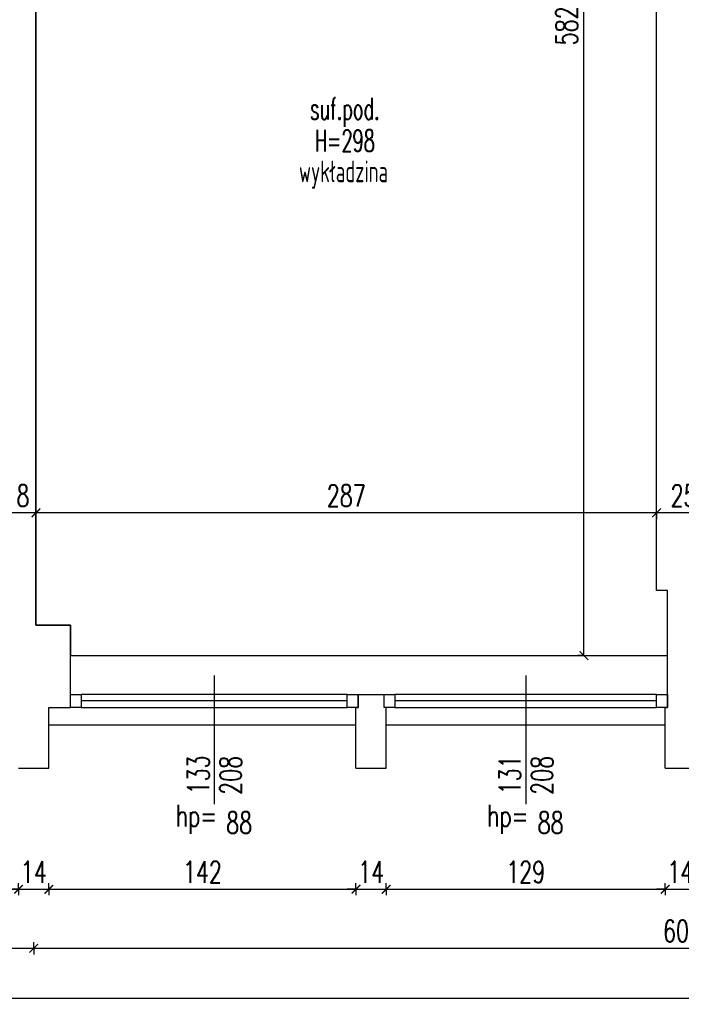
# Model space of a CAD drawing. Extents: x 36663 to 42423, y 7313 to 12123.
# Tile 27 of 54: x 37382 to 37688, y 10368 to 10823. Entities that reach past the tile are written whole.
import ezdxf
from ezdxf.enums import TextEntityAlignment as Align

# ---------------------------------------------------------------- set-up
doc = ezdxf.new("R2010")
doc.units = 0
doc.header["$MEASUREMENT"] = 0
doc.header["$PDMODE"] = 35
doc.header["$PDSIZE"] = 3
for name, color, linetype in [('W_area_1', 5, 'Continuous'), ('W_okna', 1, 'Continuous'), ('W_okna_txt', 1, 'Continuous'), ('W_opisy', 2, 'Continuous'), ('W_posadzka', 4, 'Continuous'), ('W_przekrojowa', 6, 'Continuous'), ('W_rama_okna', 2, 'Continuous'), ('W_szklo', 4, 'Continuous'), ('W_widok', 21, 'Continuous'), ('W_wymiary', 1, 'Continuous')]:
    doc.layers.add(name, color=color, linetype=linetype)
doc.styles.add('c20', font='simplex.shx', dxfattribs={"width": 0.7})
doc.dimstyles.new('c20_50', dxfattribs={"dimscale": 0.5, "dimtxt": 20, "dimasz": 8, "dimexe": 1.25, "dimexo": 0.625, "dimgap": 6, "dimtad": 1, "dimdec": 0, "dimrnd": 1, "dimtxsty": 'c20', "dimblk": 'ARCHTICK', "dimcen": 0, "dimse1": 1, "dimse2": 1, "dimclrd": 1, "dimclrt": 2, "dimadec": 0, "dimazin": 0, "dimtfac": 1, "dimtdec": 0, "dimtix": 1, "dimtmove": 1, "dimatfit": 3, "dimldrblk": 'ARCHTICK', "dimfxl": 1.25, "dimarcsym": 0})

# ---------------------------------------------------------------- blocks, each defined once
blk = doc.blocks.new('_ArchTick')
at = {"color": 2}
for q in [(0, 0.7), (0, -0.7)]:
    blk.add_line((0, 0), q, dxfattribs=at)
at = {"color": 0, "linetype": 'ByBlock', "const_width": 0.15}
blk.add_lwpolyline([(-0.5, -0.5), (0.5, 0.5)], dxfattribs=at)
blk = doc.blocks.new('*D525')
at = {"layer": 'Defpoints', "color": 0, "transparency": 16777216}
for p in [(37238.72, 10477.53), (37381.72, 10477.53), (37381.72, 10421.51)]:
    blk.add_point(p, dxfattribs=at)
at = {"layer": 'W_wymiary', "color": 1, "lineweight": -2, "transparency": 16777216}
blk.add_line((37238.72, 10421.51), (37381.72, 10421.51), dxfattribs=at)
at = {"layer": 'W_wymiary', "color": 1, "lineweight": -2, "transparency": 16777216, "xscale": 4, "yscale": 4, "zscale": 4, "rotation": 180}
blk.add_blockref('_ArchTick', (37238.72, 10421.51), dxfattribs=at)
at = {"layer": 'W_wymiary', "color": 1, "lineweight": -2, "transparency": 16777216, "xscale": 4, "yscale": 4, "zscale": 4}
blk.add_blockref('_ArchTick', (37381.72, 10421.51), dxfattribs=at)
at = {"layer": 'W_wymiary', "color": 2, "transparency": 16777216, "insert": (37310.22, 10429.51), "char_height": 10, "attachment_point": 5, "style": 'c20'}
blk.add_mtext('143', dxfattribs=at)
blk = doc.blocks.new('*D526')
at = {"layer": 'Defpoints', "color": 0, "transparency": 16777216}
for p in [(37381.72, 10477.53), (37395.72, 10477.53), (37395.72, 10421.51)]:
    blk.add_point(p, dxfattribs=at)
at = {"layer": 'W_wymiary', "color": 1, "lineweight": -2, "transparency": 16777216}
for p, q in [((37381.72, 10421.51), (37377.72, 10421.51)), ((37381.72, 10421.51), (37395.72, 10421.51)), ((37395.72, 10421.51), (37399.72, 10421.51))]:
    blk.add_line(p, q, dxfattribs=at)
at = {"layer": 'W_wymiary', "color": 1, "lineweight": -2, "transparency": 16777216, "xscale": 4, "yscale": 4, "zscale": 4}
blk.add_blockref('_ArchTick', (37381.72, 10421.51), dxfattribs=at)
at = {"layer": 'W_wymiary', "color": 1, "lineweight": -2, "transparency": 16777216, "xscale": 4, "yscale": 4, "zscale": 4, "rotation": 180}
blk.add_blockref('_ArchTick', (37395.72, 10421.51), dxfattribs=at)
at = {"layer": 'W_wymiary', "color": 2, "transparency": 16777216, "insert": (37388.72, 10429.51), "char_height": 10, "attachment_point": 5, "style": 'c20'}
blk.add_mtext('14', dxfattribs=at)
blk = doc.blocks.new('*D527')
at = {"layer": 'Defpoints', "color": 0, "transparency": 16777216}
for p in [(37395.72, 10477.53), (37537.72, 10477.53), (37537.72, 10421.51)]:
    blk.add_point(p, dxfattribs=at)
at = {"layer": 'W_wymiary', "color": 1, "lineweight": -2, "transparency": 16777216}
blk.add_line((37395.72, 10421.51), (37537.72, 10421.51), dxfattribs=at)
at = {"layer": 'W_wymiary', "color": 1, "lineweight": -2, "transparency": 16777216, "xscale": 4, "yscale": 4, "zscale": 4, "rotation": 180}
blk.add_blockref('_ArchTick', (37395.72, 10421.51), dxfattribs=at)
at = {"layer": 'W_wymiary', "color": 1, "lineweight": -2, "transparency": 16777216, "xscale": 4, "yscale": 4, "zscale": 4}
blk.add_blockref('_ArchTick', (37537.72, 10421.51), dxfattribs=at)
at = {"layer": 'W_wymiary', "color": 2, "transparency": 16777216, "insert": (37466.72, 10429.51), "char_height": 10, "attachment_point": 5, "style": 'c20'}
blk.add_mtext('142', dxfattribs=at)
blk = doc.blocks.new('*D528')
at = {"layer": 'Defpoints', "color": 0, "transparency": 16777216}
for p in [(37537.72, 10477.53), (37551.72, 10477.53), (37551.72, 10421.51)]:
    blk.add_point(p, dxfattribs=at)
at = {"layer": 'W_wymiary', "color": 1, "lineweight": -2, "transparency": 16777216}
for p, q in [((37537.72, 10421.51), (37533.72, 10421.51)), ((37537.72, 10421.51), (37551.72, 10421.51)), ((37551.72, 10421.51), (37555.72, 10421.51))]:
    blk.add_line(p, q, dxfattribs=at)
at = {"layer": 'W_wymiary', "color": 1, "lineweight": -2, "transparency": 16777216, "xscale": 4, "yscale": 4, "zscale": 4}
blk.add_blockref('_ArchTick', (37537.72, 10421.51), dxfattribs=at)
at = {"layer": 'W_wymiary', "color": 1, "lineweight": -2, "transparency": 16777216, "xscale": 4, "yscale": 4, "zscale": 4, "rotation": 180}
blk.add_blockref('_ArchTick', (37551.72, 10421.51), dxfattribs=at)
at = {"layer": 'W_wymiary', "color": 2, "transparency": 16777216, "insert": (37544.72, 10429.51), "char_height": 10, "attachment_point": 5, "style": 'c20'}
blk.add_mtext('14', dxfattribs=at)
blk = doc.blocks.new('*D529')
at = {"layer": 'Defpoints', "color": 0, "transparency": 16777216}
for p in [(37551.72, 10477.53), (37680.72, 10477.53), (37680.72, 10421.51)]:
    blk.add_point(p, dxfattribs=at)
at = {"layer": 'W_wymiary', "color": 1, "lineweight": -2, "transparency": 16777216}
blk.add_line((37551.72, 10421.51), (37680.72, 10421.51), dxfattribs=at)
at = {"layer": 'W_wymiary', "color": 1, "lineweight": -2, "transparency": 16777216, "xscale": 4, "yscale": 4, "zscale": 4, "rotation": 180}
blk.add_blockref('_ArchTick', (37551.72, 10421.51), dxfattribs=at)
at = {"layer": 'W_wymiary', "color": 1, "lineweight": -2, "transparency": 16777216, "xscale": 4, "yscale": 4, "zscale": 4}
blk.add_blockref('_ArchTick', (37680.72, 10421.51), dxfattribs=at)
at = {"layer": 'W_wymiary', "color": 2, "transparency": 16777216, "insert": (37616.22, 10429.51), "char_height": 10, "attachment_point": 5, "style": 'c20'}
blk.add_mtext('129', dxfattribs=at)
blk = doc.blocks.new('*D530')
at = {"layer": 'Defpoints', "color": 0, "transparency": 16777216}
for p in [(37680.72, 10477.53), (37694.72, 10477.53), (37694.72, 10421.51)]:
    blk.add_point(p, dxfattribs=at)
at = {"layer": 'W_wymiary', "color": 1, "lineweight": -2, "transparency": 16777216}
for p, q in [((37680.72, 10421.51), (37676.72, 10421.51)), ((37680.72, 10421.51), (37694.72, 10421.51)), ((37694.72, 10421.51), (37698.72, 10421.51))]:
    blk.add_line(p, q, dxfattribs=at)
at = {"layer": 'W_wymiary', "color": 1, "lineweight": -2, "transparency": 16777216, "xscale": 4, "yscale": 4, "zscale": 4}
blk.add_blockref('_ArchTick', (37680.72, 10421.51), dxfattribs=at)
at = {"layer": 'W_wymiary', "color": 1, "lineweight": -2, "transparency": 16777216, "xscale": 4, "yscale": 4, "zscale": 4, "rotation": 180}
blk.add_blockref('_ArchTick', (37694.72, 10421.51), dxfattribs=at)
at = {"layer": 'W_wymiary', "color": 2, "transparency": 16777216, "insert": (37687.72, 10429.51), "char_height": 10, "attachment_point": 5, "style": 'c20'}
blk.add_mtext('14', dxfattribs=at)
blk = doc.blocks.new('*D545')
at = {"layer": 'Defpoints', "color": 0, "transparency": 16777216}
for p in [(36786.72, 10421.51), (37388.72, 10421.51), (37388.72, 10394.22)]:
    blk.add_point(p, dxfattribs=at)
at = {"layer": 'W_wymiary', "color": 1, "lineweight": -2, "transparency": 16777216}
blk.add_line((36786.72, 10394.22), (37388.72, 10394.22), dxfattribs=at)
at = {"layer": 'W_wymiary', "color": 1, "lineweight": -2, "transparency": 16777216, "xscale": 4, "yscale": 4, "zscale": 4, "rotation": 180}
blk.add_blockref('_ArchTick', (36786.72, 10394.22), dxfattribs=at)
at = {"layer": 'W_wymiary', "color": 1, "lineweight": -2, "transparency": 16777216, "xscale": 4, "yscale": 4, "zscale": 4}
blk.add_blockref('_ArchTick', (37388.72, 10394.22), dxfattribs=at)
at = {"layer": 'W_wymiary', "color": 2, "transparency": 16777216, "insert": (37087.72, 10402.22), "char_height": 10, "attachment_point": 5, "style": 'c20'}
blk.add_mtext('602', dxfattribs=at)
blk = doc.blocks.new('*D546')
at = {"layer": 'Defpoints', "color": 0, "transparency": 16777216}
for p in [(37388.72, 10421.51), (37988.72, 10421.51), (37988.72, 10394.22)]:
    blk.add_point(p, dxfattribs=at)
at = {"layer": 'W_wymiary', "color": 1, "lineweight": -2, "transparency": 16777216}
blk.add_line((37388.72, 10394.22), (37988.72, 10394.22), dxfattribs=at)
at = {"layer": 'W_wymiary', "color": 1, "lineweight": -2, "transparency": 16777216, "xscale": 4, "yscale": 4, "zscale": 4, "rotation": 180}
blk.add_blockref('_ArchTick', (37388.72, 10394.22), dxfattribs=at)
at = {"layer": 'W_wymiary', "color": 1, "lineweight": -2, "transparency": 16777216, "xscale": 4, "yscale": 4, "zscale": 4}
blk.add_blockref('_ArchTick', (37988.72, 10394.22), dxfattribs=at)
at = {"layer": 'W_wymiary', "color": 2, "transparency": 16777216, "insert": (37688.72, 10402.22), "char_height": 10, "attachment_point": 5, "style": 'c20'}
blk.add_mtext('600', dxfattribs=at)
blk = doc.blocks.new('*U133')
at = {"layer": 'W_okna'}
for p, q in [((128, 14), (5, 14)), ((5, 8), (128, 8))]:
    blk.add_line(p, q, dxfattribs=at)
at = {"layer": 'W_okna_txt', "color": 1}
blk.add_line((66.5, 22.82), (66.5, -36.65), dxfattribs=at)
at = {"layer": 'W_rama_okna'}
for points in [[(0, 8), (0, 14), (5, 14), (5, 8)], [(128, 8), (128, 14), (133, 14), (133, 8)]]:
    blk.add_lwpolyline(points, close=True, dxfattribs=at)
at = {"layer": 'W_szklo'}
blk.add_line((128, 11), (5, 11), dxfattribs=at)
at = {"color": 1, "style": 'c20', "width": 0.7}
blk.add_text('hp=', height=10, dxfattribs=at).set_placement((58.21, -42.06), align=Align.MIDDLE_CENTER)
blk.add_attdef('PARAPET', text='', height=10, dxfattribs=at).set_placement((36.01, 61.21), align=Align.MIDDLE_LEFT)
at = {"layer": 'W_okna_txt', "color": 1, "style": 'c20', "width": 0.7, "flags": 4}
for tag, p in [('SZER', (23.15, 39.17)), ('WYS', (38.02, 39.38))]:
    blk.add_attdef(tag, text='', height=10, rotation=90, dxfattribs=at).set_placement(p, align=Align.MIDDLE_CENTER)
blk = doc.blocks.new('*U129')
at = {"layer": 'W_okna'}
for p, q in [((126, 14), (5, 14)), ((5, 8), (126, 8))]:
    blk.add_line(p, q, dxfattribs=at)
at = {"layer": 'W_okna_txt', "color": 1}
blk.add_line((65.5, 22.82), (65.5, -36.65), dxfattribs=at)
at = {"layer": 'W_rama_okna'}
for points in [[(0, 8), (0, 14), (5, 14), (5, 8)], [(126, 8), (126, 14), (131, 14), (131, 8)]]:
    blk.add_lwpolyline(points, close=True, dxfattribs=at)
at = {"layer": 'W_szklo'}
blk.add_line((126, 11), (5, 11), dxfattribs=at)
at = {"color": 1, "style": 'c20', "width": 0.7}
blk.add_text('hp=', height=10, dxfattribs=at).set_placement((57.21, -42.06), align=Align.MIDDLE_CENTER)
blk.add_attdef('PARAPET', text='', height=10, dxfattribs=at).set_placement((36.01, 61.21), align=Align.MIDDLE_LEFT)
at = {"layer": 'W_okna_txt', "color": 1, "style": 'c20', "width": 0.7, "flags": 4}
for tag, p in [('SZER', (23.15, 39.17)), ('WYS', (38.02, 39.38))]:
    blk.add_attdef(tag, text='', height=10, rotation=90, dxfattribs=at).set_placement(p, align=Align.MIDDLE_CENTER)
blk = doc.blocks.new('*D467')
at = {"layer": 'Defpoints', "color": 0, "transparency": 16777216}
for p in [(36741.24, 10517.85), (39834.14, 10488.53), (39834.14, 10371.12)]:
    blk.add_point(p, dxfattribs=at)
at = {"layer": 'W_wymiary', "color": 1, "lineweight": -2, "transparency": 16777216}
blk.add_line((36741.24, 10371.12), (39834.14, 10371.12), dxfattribs=at)
at = {"layer": 'W_wymiary', "color": 1, "lineweight": -2, "transparency": 16777216, "xscale": 4, "yscale": 4, "zscale": 4, "rotation": 180}
blk.add_blockref('_ArchTick', (36741.24, 10371.12), dxfattribs=at)
at = {"layer": 'W_wymiary', "color": 1, "lineweight": -2, "transparency": 16777216, "xscale": 4, "yscale": 4, "zscale": 4}
blk.add_blockref('_ArchTick', (39834.14, 10371.12), dxfattribs=at)
at = {"layer": 'W_wymiary', "color": 2, "transparency": 16777216, "insert": (38287.69, 10379.12), "char_height": 10, "attachment_point": 5, "style": 'c20'}
blk.add_mtext('3093', dxfattribs=at)
blk = doc.blocks.new('*D370')
at = {"layer": 'Defpoints', "color": 0, "transparency": 16777216}
for p in [(37701.72, 10614.23), (37676.72, 10595.46), (37676.72, 10579.45)]:
    blk.add_point(p, dxfattribs=at)
at = {"layer": 'W_wymiary', "color": 1, "lineweight": -2, "transparency": 16777216}
blk.add_line((37701.72, 10595.46), (37676.72, 10595.46), dxfattribs=at)
at = {"layer": 'W_wymiary', "color": 1, "lineweight": -2, "transparency": 16777216, "xscale": 4, "yscale": 4, "zscale": 4, "rotation": 180}
blk.add_blockref('_ArchTick', (37676.72, 10595.46), dxfattribs=at)
at = {"layer": 'W_wymiary', "color": 1, "lineweight": -2, "transparency": 16777216, "xscale": 4, "yscale": 4, "zscale": 4}
blk.add_blockref('_ArchTick', (37701.72, 10595.46), dxfattribs=at)
at = {"layer": 'W_wymiary', "color": 2, "transparency": 16777216, "insert": (37689.22, 10603.46), "char_height": 10, "attachment_point": 5, "style": 'c20'}
blk.add_mtext('25', dxfattribs=at)
blk = doc.blocks.new('*D371')
at = {"layer": 'Defpoints', "color": 0, "transparency": 16777216}
for p in [(37389.72, 10595.46), (37676.72, 10579.45), (37389.72, 10566.23)]:
    blk.add_point(p, dxfattribs=at)
at = {"layer": 'W_wymiary', "color": 1, "lineweight": -2, "transparency": 16777216}
blk.add_line((37676.72, 10595.46), (37389.72, 10595.46), dxfattribs=at)
at = {"layer": 'W_wymiary', "color": 1, "lineweight": -2, "transparency": 16777216, "xscale": 4, "yscale": 4, "zscale": 4, "rotation": 180}
blk.add_blockref('_ArchTick', (37389.72, 10595.46), dxfattribs=at)
at = {"layer": 'W_wymiary', "color": 1, "lineweight": -2, "transparency": 16777216, "xscale": 4, "yscale": 4, "zscale": 4}
blk.add_blockref('_ArchTick', (37676.72, 10595.46), dxfattribs=at)
at = {"layer": 'W_wymiary', "color": 2, "transparency": 16777216, "insert": (37533.22, 10603.46), "char_height": 10, "attachment_point": 5, "style": 'c20'}
blk.add_mtext('287', dxfattribs=at)
blk = doc.blocks.new('*D372')
at = {"layer": 'Defpoints', "color": 0, "transparency": 16777216}
for p in [(37371.72, 10595.46), (37371.72, 10579.83), (37389.72, 10566.23)]:
    blk.add_point(p, dxfattribs=at)
at = {"layer": 'W_wymiary', "color": 1, "lineweight": -2, "transparency": 16777216}
blk.add_line((37389.72, 10595.46), (37371.72, 10595.46), dxfattribs=at)
at = {"layer": 'W_wymiary', "color": 1, "lineweight": -2, "transparency": 16777216, "xscale": 4, "yscale": 4, "zscale": 4, "rotation": 180}
blk.add_blockref('_ArchTick', (37371.72, 10595.46), dxfattribs=at)
at = {"layer": 'W_wymiary', "color": 1, "lineweight": -2, "transparency": 16777216, "xscale": 4, "yscale": 4, "zscale": 4}
blk.add_blockref('_ArchTick', (37389.72, 10595.46), dxfattribs=at)
at = {"layer": 'W_wymiary', "color": 2, "transparency": 16777216, "insert": (37380.72, 10603.46), "char_height": 10, "attachment_point": 5, "style": 'c20'}
blk.add_mtext('18', dxfattribs=at)
blk = doc.blocks.new('*D375')
at = {"layer": 'Defpoints', "color": 0, "transparency": 16777216}
for p in [(37640.06, 11111.53), (37643.11, 11111.53), (37640.06, 10529.53)]:
    blk.add_point(p, dxfattribs=at)
at = {"layer": 'W_wymiary', "color": 1, "lineweight": -2, "transparency": 16777216}
blk.add_line((37643.11, 10529.53), (37643.11, 11111.53), dxfattribs=at)
at = {"layer": 'W_wymiary', "color": 1, "lineweight": -2, "transparency": 16777216, "xscale": 4, "yscale": 4, "zscale": 4}
for p, rotation in [((37643.11, 11111.53), 90), ((37643.11, 10529.53), 270)]:
    blk.add_blockref('_ArchTick', p, dxfattribs=dict(at, rotation=rotation))
at = {"layer": 'W_wymiary', "color": 2, "transparency": 16777216, "insert": (37635.11, 10820.53), "char_height": 10, "attachment_point": 5, "rotation": 90, "style": 'c20'}
blk.add_mtext('582', dxfattribs=at)

msp = doc.modelspace()

# ---------------------------------------------------------------- linework, layer by layer
at = {"layer": 'W_area_1'}
msp.add_lwpolyline([(37676.72, 11111.53), (37542.72, 11111.53), (37542.72, 11063.53), (37532.72, 11063.53), (37532.72, 11111.53), (37515.11, 11111.53), (37435.11, 11111.53), (37412.72, 11111.53), (37412.72, 10995.53), (37412.72, 10981.53), (37412.72, 10964.53), (37389.72, 10964.53), (37389.72, 10543.53), (37405.72, 10543.53), (37405.72, 10529.53), (37681.72, 10529.53), (37681.72, 10559.53), (37676.72, 10559.53)], close=True, dxfattribs=at)
at = {"layer": 'W_przekrojowa'}
for p, q in [((37676.72, 10559.53), (37676.72, 11111.53)), ((37389.72, 10543.53), (37389.72, 10964.53)), ((37681.72, 10559.53), (37676.72, 10559.53)), ((37681.72, 10511.53), (37681.72, 10559.53)), ((37405.72, 10543.53), (37389.72, 10543.53)), ((37405.72, 10511.53), (37405.72, 10543.53)), ((37405.72, 10505.53), (37405.72, 10511.53)), ((37538.72, 10511.53), (37550.72, 10511.53)), ((37538.72, 10505.53), (37538.72, 10511.53)), ((37550.72, 10505.53), (37550.72, 10511.53)), ((37681.72, 10505.53), (37681.72, 10511.53)), ((37395.72, 10477.53), (37395.72, 10505.53)), ((37395.72, 10505.53), (37405.72, 10505.53)), ((37537.72, 10477.53), (37537.72, 10505.53)), ((37537.72, 10505.53), (37538.72, 10505.53)), ((37551.72, 10505.53), (37550.72, 10505.53)), ((37551.72, 10477.53), (37551.72, 10505.53)), ((37680.72, 10477.53), (37680.72, 10505.53)), ((37680.72, 10505.53), (37681.72, 10505.53)), ((37381.72, 10477.53), (37395.72, 10477.53)), ((37537.72, 10477.53), (37551.72, 10477.53)), ((37680.72, 10477.53), (37694.72, 10477.53))]:
    msp.add_line(p, q, dxfattribs=at)
at = {"layer": 'W_widok'}
for p, q in [((37405.72, 10529.53), (37681.72, 10529.53)), ((37395.72, 10497.53), (37537.72, 10497.53)), ((37551.72, 10497.53), (37680.72, 10497.53))]:
    msp.add_line(p, q, dxfattribs=at)

# ---------------------------------------------------------------- block references
at = {"layer": 'W_okna'}
ref = msp.add_blockref('*U133', (37405.72, 10497.53), dxfattribs=at)
ref.add_attrib('SZER', '133', dxfattribs={"layer": 'W_okna_txt', "color": 1, "height": 10, "rotation": 90, "style": 'c20', "width": 0.7, "flags": 4}).set_placement((37464.88, 10474.36), align=Align.MIDDLE_CENTER)
ref.add_attrib('WYS', '208', dxfattribs={"layer": 'W_okna_txt', "color": 1, "height": 10, "rotation": 90, "style": 'c20', "width": 0.7, "flags": 4}).set_placement((37479.74, 10474.15), align=Align.MIDDLE_CENTER)
ref.add_attrib('PARAPET', '88', dxfattribs={"layer": '0', "color": 1, "height": 10, "style": 'c20', "width": 0.7}).set_placement((37477.74, 10452.32), align=Align.MIDDLE_LEFT)
ref = msp.add_blockref('*U129', (37550.72, 10497.53), dxfattribs=at)
ref.add_attrib('SZER', '131', dxfattribs={"layer": 'W_okna_txt', "color": 1, "height": 10, "rotation": 90, "style": 'c20', "width": 0.7, "flags": 4}).set_placement((37608.88, 10474.36), align=Align.MIDDLE_CENTER)
ref.add_attrib('WYS', '208', dxfattribs={"layer": 'W_okna_txt', "color": 1, "height": 10, "rotation": 90, "style": 'c20', "width": 0.7, "flags": 4}).set_placement((37623.74, 10474.15), align=Align.MIDDLE_CENTER)
ref.add_attrib('PARAPET', '88', dxfattribs={"layer": '0', "color": 1, "height": 10, "style": 'c20', "width": 0.7}).set_placement((37621.74, 10452.32), align=Align.MIDDLE_LEFT)

# ---------------------------------------------------------------- texts
at = {"layer": 'W_opisy', "style": 'c20', "width": 0.6}
for s, p in [('suf.pod.', (37532.57, 10782.2)), ('H=298', (37532.57, 10767.46))]:
    msp.add_text(s, height=10, dxfattribs=at).set_placement(p, align=Align.MIDDLE_CENTER)
at = {"layer": 'W_posadzka', "style": 'c20', "width": 0.6}
msp.add_text('wykładzina', height=10, dxfattribs=at).set_placement((37531.96, 10753.26), align=Align.MIDDLE_CENTER)

# ---------------------------------------------------------------- dimensions: what is measured, and where the dimension line sits
at = {"layer": 'W_wymiary'}
dim = msp.add_linear_dim(base=(37643.11, 11111.53), p1=(37640.06, 10529.53), p2=(37640.06, 11111.53), angle=90, dimstyle='c20_50', dxfattribs=at)
dim.commit()
dim.dimension.update_dxf_attribs({"geometry": '*D375', "text_midpoint": (37635.11, 10820.53)})
for base, p1, p2, picture, middle in [((37676.72, 10595.46), (37701.72, 10614.23), (37676.72, 10579.45), '*D370', (37689.22, 10603.46)), ((37371.72, 10595.46), (37389.72, 10566.23), (37371.72, 10579.83), '*D372', (37380.72, 10603.46)), ((37389.72, 10595.46), (37676.72, 10579.45), (37389.72, 10566.23), '*D371', (37533.22, 10603.46)), ((39834.14, 10371.12), (36741.24, 10517.85), (39834.14, 10488.53), '*D467', (38287.69, 10379.12)), ((37381.72, 10421.51), (37238.72, 10477.53), (37381.72, 10477.53), '*D525', (37310.22, 10429.51)), ((37395.72, 10421.51), (37381.72, 10477.53), (37395.72, 10477.53), '*D526', (37388.72, 10429.51)), ((37537.72, 10421.51), (37395.72, 10477.53), (37537.72, 10477.53), '*D527', (37466.72, 10429.51)), ((37551.72, 10421.51), (37537.72, 10477.53), (37551.72, 10477.53), '*D528', (37544.72, 10429.51)), ((37680.72, 10421.51), (37551.72, 10477.53), (37680.72, 10477.53), '*D529', (37616.22, 10429.51)), ((37694.72, 10421.51), (37680.72, 10477.53), (37694.72, 10477.53), '*D530', (37687.72, 10429.51)), ((37388.72, 10394.22), (36786.72, 10421.51), (37388.72, 10421.51), '*D545', (37087.72, 10402.22)), ((37988.72, 10394.22), (37388.72, 10421.51), (37988.72, 10421.51), '*D546', (37688.72, 10402.22))]:
    dim = msp.add_linear_dim(base=base, p1=p1, p2=p2, dimstyle='c20_50', dxfattribs=at)
    dim.commit()
    dim.dimension.update_dxf_attribs({"geometry": picture, "text_midpoint": middle})

doc.saveas('drawing.dxf')
